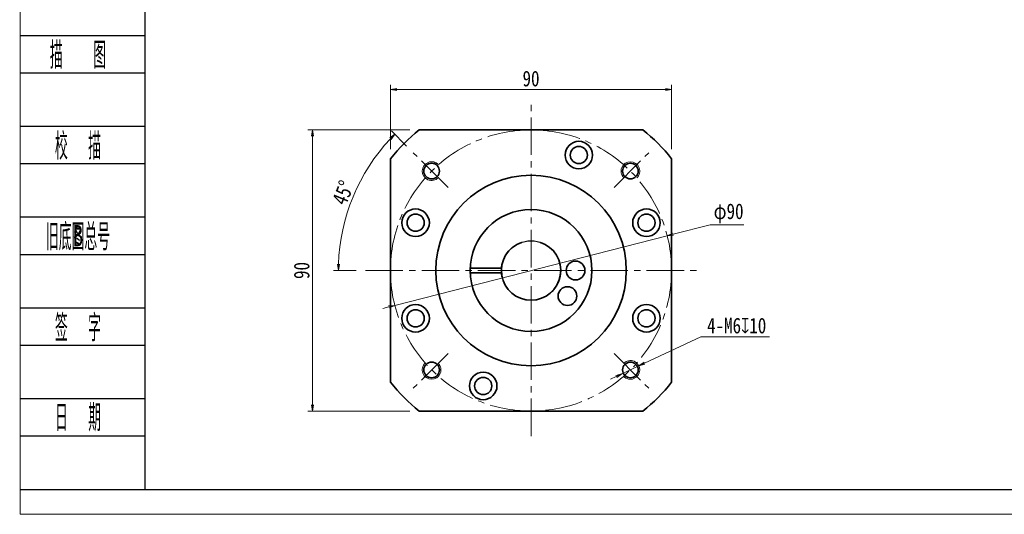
# Model space of a CAD drawing. Header units: millimetres. Extents: x -2 to 677, y 14 to 488.
# Tile 1 of 9: x 1 to 316, y 14 to 173. Entities that reach past the tile are written whole.
import ezdxf
from ezdxf.enums import TextEntityAlignment as Align

# ---------------------------------------------------------------- set-up
doc = ezdxf.new("R2010")
doc.units = ezdxf.units.MM
doc.linetypes.add('点画线', pattern=[18, 12, -2, 2, -2])
doc.layers.add('2细线层', color=4, linetype='Continuous')
doc.layers.add('6文字层', color=3, linetype='Continuous')
for name, color, linetype, lineweight in [('CDRAFT0', 7, 'Continuous', 35), ('EB0', 7, 'Continuous', 35), ('中心线层', 1, '点画线', 18), ('图框_外框线', 7, 'Continuous', 18), ('尺寸线层', 3, 'Continuous', 18), ('粗实线层', 7, 'Continuous', 35), ('粗实线层_1', 7, 'Continuous', 35), ('细实线', 211, 'Continuous', 18)]:
    doc.layers.add(name, color=color, linetype=linetype, lineweight=lineweight)
doc.styles.add('PC_TEXTSTYLE', font='ISOCP.SHX', dxfattribs={"width": 0.707, "bigfont": 'GBCBIG.SHX'})
doc.styles.get("Standard").update_dxf_attribs({"font": 'SimSun.ttf'})
doc.styles.add('宋体', font='SimSun.ttf', dxfattribs={"width": 0.8})
doc.dimstyles.new('A水平标注$0', dxfattribs={"dimtxt": 3.5, "dimasz": 2, "dimexe": 1.5, "dimexo": 3, "dimgap": 1.1, "dimtad": 1, "dimtoh": 1, "dimdec": 4, "dimdsep": 46, "dimtxsty": '宋体', "dimblk": 'OPEN', "dimcen": 3, "dimclrd": 3, "dimclre": 3, "dimclrt": 6, "dimadec": 0, "dimazin": 0, "dimtm": 1e-09, "dimtfac": 1, "dimtdec": 4, "dimtix": 1, "dimtmove": 0, "dimatfit": 3, "dimldrblk": 'OPEN', "dimfxl": 0, "dimlwd": 13, "dimlwe": 13, "dimarcsym": 0})
doc.dimstyles.new('D直径标注φ25', dxfattribs={"dimtxt": 3.5, "dimasz": 2, "dimexe": 1, "dimexo": 3, "dimtad": 1, "dimtoh": 1, "dimdec": 1, "dimdsep": 46, "dimtxsty": '宋体', "dimblk": 'OPEN', "dimcen": 3, "dimclrd": 3, "dimclre": 3, "dimclrt": 130, "dimadec": 0, "dimazin": 0, "dimtm": 1e-09, "dimtfac": 1, "dimtdec": 1, "dimtmove": 0, "dimatfit": 0, "dimldrblk": 'OPEN', "dimfxl": 0, "dimlwd": 13, "dimlwe": 13, "dimarcsym": 0})
doc.dimstyles.new('螺孔(M8-7H)', dxfattribs={"dimtxt": 3.5, "dimasz": 2, "dimexe": 1.25, "dimexo": 3, "dimtad": 1, "dimtoh": 1, "dimdec": 4, "dimdsep": 46, "dimtxsty": '宋体', "dimblk": 'OPEN', "dimcen": 3, "dimclrd": 3, "dimclre": 3, "dimclrt": 2, "dimadec": 0, "dimazin": 0, "dimtm": 1e-09, "dimtfac": 1, "dimtdec": 4, "dimtmove": 0, "dimatfit": 3, "dimldrblk": 'OPEN', "dimfxl": 0, "dimlwd": 9, "dimlwe": 9, "dimarcsym": 0})

# ---------------------------------------------------------------- blocks, each defined once
blk = doc.blocks.new('_Open')
at = {"color": 0, "linetype": 'ByBlock', "lineweight": -2}
for p, q in [((-1, 0.17), (0, 0)), ((-1, -0.17), (0, 0)), ((0, 0), (-1, 0))]:
    blk.add_line(p, q, dxfattribs=at)
blk = doc.blocks.new('*D21')
at = {"layer": 'Defpoints', "color": 0, "transparency": 16777216}
for p in [(128.94, 137.41), (94.76, 47.41), (128.94, 47.41)]:
    blk.add_point(p, dxfattribs=at)
at = {"layer": '尺寸线层', "color": 3, "lineweight": 13, "transparency": 16777216}
for p, q in [((125.94, 137.41), (93.26, 137.41)), ((94.76, 135.41), (94.76, 49.41)), ((125.94, 47.41), (93.26, 47.41))]:
    blk.add_line(p, q, dxfattribs=at)
at = {"layer": '尺寸线层', "color": 3, "lineweight": 13, "transparency": 16777216, "xscale": 2, "yscale": 2, "zscale": 2}
for p, rotation in [((94.76, 137.41), 90), ((94.76, 47.41), 270)]:
    blk.add_blockref('_Open', p, dxfattribs=dict(at, rotation=rotation))
at = {"layer": '尺寸线层', "color": 6, "transparency": 16777216, "insert": (91.32, 92.41), "char_height": 5, "attachment_point": 5, "rotation": 90, "style": '宋体', "bg_fill": 3, "box_fill_scale": 1.1, "bg_fill_color": 257, "bg_fill_transparency": 0}
blk.add_mtext('90', dxfattribs=at)
blk = doc.blocks.new('*D32')
at = {"layer": 'Defpoints', "color": 0, "transparency": 16777216}
for p in [(208.33, 103.56), (121.14, 81.25)]:
    blk.add_point(p, dxfattribs=at)
at = {"layer": '尺寸线层', "color": 3, "lineweight": 13, "transparency": 16777216}
for p, q in [((222.1, 107.08), (210.27, 104.06)), ((232.87, 107.08), (222.1, 107.08)), ((121.14, 81.25), (208.33, 103.56)), ((119.2, 80.76), (117.27, 80.26))]:
    blk.add_line(p, q, dxfattribs=at)
at = {"layer": '尺寸线层', "color": 3, "lineweight": 13, "transparency": 16777216, "xscale": 2, "yscale": 2, "zscale": 2}
for p, rotation in [((208.33, 103.56), 194.3496843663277), ((121.14, 81.25), 14.34968436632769)]:
    blk.add_blockref('_Open', p, dxfattribs=dict(at, rotation=rotation))
at = {"layer": '尺寸线层', "color": 130, "transparency": 16777216, "insert": (227.99, 110.69), "char_height": 5, "attachment_point": 5, "style": '宋体', "bg_fill": 3, "box_fill_scale": 1.1, "bg_fill_color": 257, "bg_fill_transparency": 0}
blk.add_mtext('φ90', dxfattribs=at)
blk = doc.blocks.new('*D33')
at = {"layer": 'Defpoints', "color": 0, "transparency": 16777216}
for p in [(127.04, 130.11), (138.16, 118.98), (111.74, 92.41), (217.74, 92.41)]:
    blk.add_point(p, dxfattribs=at)
at = {"layer": '尺寸线层', "color": 3, "lineweight": 13, "transparency": 16777216}
for p, q in [((124.92, 132.23), (120.06, 137.09)), ((108.74, 92.41), (101.55, 92.41))]:
    blk.add_line(p, q, dxfattribs=at)
blk.add_arc((164.74, 92.41), 61.68, 136.8578, 178.1422, dxfattribs=at)
at = {"layer": '尺寸线层', "color": 3, "lineweight": 13, "transparency": 16777216, "xscale": 2, "yscale": 2, "zscale": 2}
for p, rotation in [((121.12, 136.03), 45.92888788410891), ((103.05, 92.41), 269.0711121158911)]:
    blk.add_blockref('_Open', p, dxfattribs=dict(at, rotation=rotation))
at = {"layer": '尺寸线层', "color": 6, "transparency": 16777216, "insert": (104.59, 117.32), "char_height": 5, "attachment_point": 5, "rotation": 67.5, "style": '宋体', "bg_fill": 3, "box_fill_scale": 1.1, "bg_fill_color": 257, "bg_fill_transparency": 0}
blk.add_mtext('45%%d', dxfattribs=at)
at = {"layer": 'Defpoints', "color": 0, "transparency": 16777216}
blk.add_point((107.75, 116.01), dxfattribs=at)
blk = doc.blocks.new('*D34')
at = {"layer": 'Defpoints', "color": 0, "transparency": 16777216}
for p in [(209.74, 150.37), (119.74, 128.2), (209.74, 128.2)]:
    blk.add_point(p, dxfattribs=at)
at = {"layer": '尺寸线层', "color": 3, "lineweight": 13, "transparency": 16777216}
for p, q in [((119.74, 131.2), (119.74, 151.87)), ((209.74, 131.2), (209.74, 151.87)), ((121.74, 150.37), (207.74, 150.37))]:
    blk.add_line(p, q, dxfattribs=at)
at = {"layer": '尺寸线层', "color": 3, "lineweight": 13, "transparency": 16777216, "xscale": 2, "yscale": 2, "zscale": 2, "rotation": 180}
blk.add_blockref('_Open', (119.74, 150.37), dxfattribs=at)
at = {"layer": '尺寸线层', "color": 3, "lineweight": 13, "transparency": 16777216, "xscale": 2, "yscale": 2, "zscale": 2}
blk.add_blockref('_Open', (209.74, 150.37), dxfattribs=at)
at = {"layer": '尺寸线层', "color": 6, "transparency": 16777216, "insert": (164.74, 153.82), "char_height": 5, "attachment_point": 5, "style": '宋体', "bg_fill": 3, "box_fill_scale": 1.1, "bg_fill_color": 257, "bg_fill_transparency": 0}
blk.add_mtext('90', dxfattribs=at)
blk = doc.blocks.new('*D35')
at = {"color": 3, "lineweight": 9, "transparency": 16777216}
for p, q in [((219.07, 71.19), (201.08, 62.72)), ((241.09, 71.19), (219.07, 71.19)), ((193.84, 59.31), (199.27, 61.87)), ((192.03, 58.46), (190.22, 57.6))]:
    blk.add_line(p, q, dxfattribs=at)
at = {"layer": 'Defpoints', "color": 0, "transparency": 16777216}
for p in [(199.27, 61.87), (193.84, 59.31)]:
    blk.add_point(p, dxfattribs=at)
at = {"color": 3, "lineweight": 9, "transparency": 16777216, "xscale": 2, "yscale": 2, "zscale": 2}
for p, rotation in [((199.27, 61.87), 205.2285187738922), ((193.84, 59.31), 25.22851877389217)]:
    blk.add_blockref('_Open', p, dxfattribs=dict(at, rotation=rotation))
at = {"color": 2, "transparency": 16777216, "insert": (230.58, 74.75), "char_height": 5, "attachment_point": 5, "style": '宋体', "bg_fill": 3, "box_fill_scale": 1.1, "bg_fill_color": 257, "bg_fill_transparency": 0}
blk.add_mtext('4-M6{\\famgdt|b0|i0|c0|p0;x}{10}', dxfattribs=at)

msp = doc.modelspace()

# ---------------------------------------------------------------- linework, layer by layer
msp.add_circle((164.73722, 92.40747), 9.5)
at = {"layer": '2细线层'}
for p, q in [((1.0293, 167.68884), (41.06606, 167.68884)), ((1.0293, 155.71797), (41.06606, 155.71797)), ((1.0293, 138.61672), (41.06606, 138.61672)), ((1.0293, 126.64585), (41.06606, 126.64585)), ((1.0293, 109.5446), (41.06606, 109.5446)), ((1.0293, 97.57373), (41.06606, 97.57373)), ((1.0293, 80.47248), (41.06606, 80.47248)), ((1.0293, 68.50161), (41.06606, 68.50161)), ((1.0293, 51.40036), (41.06606, 51.40036)), ((1.0293, 39.42949), (41.06606, 39.42949)), ((1.0293, 22.32824), (41.06606, 22.32824))]:
    msp.add_line(p, q, dxfattribs=at)
at = {"layer": 'CDRAFT0'}
for centre in [(180.04456, 129.36265), (127.78204, 107.7148), (201.6924, 107.7148), (127.78204, 77.10013), (201.6924, 77.10013), (149.42988, 55.45228)]:
    msp.add_circle(centre, 4.4, dxfattribs=at)
for start, end in [(128.4998296, 141.5000496), (38.4998296, 51.5000496), (218.4998296, 231.5000496), (308.4998296, 321.5000496)]:
    msp.add_arc((164.73722, 92.40747), 57.5, start, end, dxfattribs=at)
at = {"layer": 'EB0'}
for p, q in [((145.25165, 93.15747), (155.26687, 93.15747)), ((145.25165, 91.65747), (155.26687, 91.65747))]:
    msp.add_line(p, q, dxfattribs=at)
for centre, radius in [((164.73722, 92.40747), 19.5), ((178.98722, 92.40747), 3), ((176.41014, 84.234), 3)]:
    msp.add_circle(centre, radius, dxfattribs=at)
msp.add_arc((164.73722, 92.40747), 9.5, 108.4103907, 71.5915198, dxfattribs=at)
at = {"layer": '中心线层'}
for p, q in [((164.73722, 39.40747), (164.73722, 145.40747)), ((191.31336, 118.98361), (202.43708, 130.10733)), ((191.31336, 65.83132), (202.43708, 54.7076))]:
    msp.add_line(p, q, dxfattribs=at)
at = {"layer": '粗实线层'}
msp.add_circle((196.55703, 60.58766), 2.5, dxfattribs=at)
at = {"layer": '粗实线层_1'}
for points in [[(128.94282, 137.40747), (200.53177, 137.40747)], [(119.73722, 56.61307), (119.73722, 128.20202)], [(209.73722, 128.20186), (209.73722, 56.61291)], [(200.53162, 47.40747), (128.94267, 47.40747)]]:
    msp.add_lwpolyline(points, dxfattribs=at)
for centre, radius in [((180.04456, 129.36265), 2.75), ((164.73722, 92.40747), 30.5), ((127.78204, 107.7148), 2.75), ((201.6924, 107.7148), 2.75), ((127.78204, 77.10013), 2.75), ((201.6924, 77.10013), 2.75), ((149.42988, 55.45228), 2.75)]:
    msp.add_circle(centre, radius, dxfattribs=at)
at = {"layer": '细实线'}
msp.add_arc((196.55703, 60.58766), 3, 223.4082458, 135, dxfattribs=at)

# ---------------------------------------------------------------- texts
at = {"layer": '6文字层', "color": 3, "style": 'PC_TEXTSTYLE'}
for s, width, p in [('描   图', 0.6667, (19.68951, 161.7034)), ('校  描', 0.667, (19.68951, 132.63128)), ('旧底图总号', 0.667, (19.68951, 103.55916)), ('签  字', 0.667, (19.68951, 74.48704)), ('日  期', 0.667, (19.70017, 45.5856))]:
    msp.add_text(s, height=8.550623, dxfattribs=dict(at, width=width)).set_placement(p, align=Align.MIDDLE)
at = {"layer": '6文字层', "width": 0.707}
msp.add_text('B', height=6.8405, dxfattribs=at).set_placement((19.68951, 103.55916), align=Align.MIDDLE)

# ---------------------------------------------------------------- next in the draw order: dimensions: what is measured, and where the dimension line sits
at = {"layer": '尺寸线层'}
dim = msp.add_linear_dim(base=(94.76478, 47.40747), p1=(128.94282, 137.40747), p2=(128.94267, 47.40747), angle=270, dimstyle='A水平标注$0', override={"dimtxt": 5, "dimgap": 1, "dimdec": 1, "dimpost": '<>', "dimblk": 'Open', "dimtvp": 0.1, "dimtfill": 1, "dimtfillclr": 256}, dxfattribs=at)
dim.commit()
dim.dimension.update_dxf_attribs({"geometry": '*D21', "text_midpoint": (91.32064, 92.40747)})

# ---------------------------------------------------------------- next in the draw order: linework, layer by layer
at = {"layer": '中心线层'}
for p, q in [((138.16108, 118.98361), (127.03736, 130.10733)), ((111.73722, 92.40747), (217.73722, 92.40747)), ((138.16108, 65.83132), (127.03736, 54.7076))]:
    msp.add_line(p, q, dxfattribs=at)
msp.add_circle((164.73722, 92.40747), 45, dxfattribs=at)
at = {"layer": '粗实线层'}
msp.add_circle((132.91742, 60.58766), 2.5, dxfattribs=at)
at = {"layer": '细实线'}
msp.add_arc((132.91742, 60.58766), 3, 133.4082458, 45, dxfattribs=at)

# ---------------------------------------------------------------- next in the draw order: dimensions: what is measured, and where the dimension line sits
at = {"layer": '尺寸线层'}
dim = msp.add_diameter_dim_2p(p1=(121.14117, 81.2547), p2=(208.33327, 103.56023), dimstyle='D直径标注φ25', override={"dimtxt": 5, "dimgap": 1, "dimpost": 'φ<>'}, dxfattribs=at)
dim.commit()
dim.dimension.update_dxf_attribs({"geometry": '*D32', "text_midpoint": (222.10281, 107.08276), "dimtype": 163})

# ---------------------------------------------------------------- next in the draw order: dimensions: what is measured, and where the dimension line sits
dim = msp.add_angular_dim_2l(base=(107.74787, 116.01323), line1=((138.16108, 118.98361), (127.03736, 130.10733)), line2=((111.73722, 92.40747), (217.73722, 92.40747)), dimstyle='A水平标注$0', override={"dimtxt": 5, "dimgap": 1, "dimdec": 1, "dimpost": '<>', "dimblk": 'Open', "dimtvp": 0.1, "dimtfill": 1, "dimtfillclr": 256}, dxfattribs=at)
dim.commit()
dim.dimension.update_dxf_attribs({"geometry": '*D33', "text_midpoint": (104.59171, 117.32055)})

# ---------------------------------------------------------------- next in the draw order: linework, layer by layer
at = {"layer": '图框_外框线', "color": 3}
msp.add_lwpolyline([(1.22953, 14.36093), (670.48328, 14.36093), (670.48328, 487.61894), (1.22953, 487.61894)], close=True, dxfattribs=at)
at = {"layer": '图框_外框线', "color": 3, "lineweight": 25}
msp.add_lwpolyline([(41.06606, 22.32824), (662.51597, 22.32824), (662.51597, 479.65163), (41.06606, 479.65163)], close=True, dxfattribs=at)
at = {"layer": '粗实线层'}
for centre in [(132.91742, 124.22727), (196.55703, 124.22727)]:
    msp.add_circle(centre, 2.5, dxfattribs=at)
at = {"layer": '细实线'}
for centre, start, end in [((132.91742, 124.22727), 43.4082458, 315), ((196.55703, 124.22727), 313.4082458, 225)]:
    msp.add_arc(centre, 3, start, end, dxfattribs=at)

# ---------------------------------------------------------------- next in the draw order: dimensions: what is measured, and where the dimension line sits
dim = msp.add_diameter_dim_2p(p1=(193.84318, 59.30897), p2=(199.27087, 61.86635), text='4-M<>{\\famgdt|b0|i0|c0|p0;x}{10}', dimstyle='螺孔(M8-7H)', override={"dimtxt": 5, "dimgap": 1, "dimtad": 1, "dimtih": 0, "dimtoh": 1, "dimdec": 4, "dimlfac": 1, "dimpost": '<>', "dimcen": 0, "dimse1": 0, "dimse2": 0, "dimsd1": 0, "dimsd2": 0, "dimtix": 0, "dimtofl": 1, "dimatfit": 3, "dimtvp": 0.1})
dim.commit()
dim.dimension.update_dxf_attribs({"geometry": '*D35', "text_midpoint": (230.57662, 71.19361), "dimtype": 163})
at = {"layer": '尺寸线层'}
dim = msp.add_linear_dim(base=(209.73722, 150.37116), p1=(119.73722, 128.20202), p2=(209.73722, 128.20186), dimstyle='A水平标注$0', override={"dimtxt": 5, "dimgap": 1, "dimdec": 1, "dimpost": '<>', "dimblk": 'Open', "dimtvp": 0.1, "dimtfill": 1, "dimtfillclr": 256}, dxfattribs=at)
dim.commit()
dim.dimension.update_dxf_attribs({"geometry": '*D34', "text_midpoint": (164.73722, 153.81529)})

doc.saveas('drawing.dxf')
